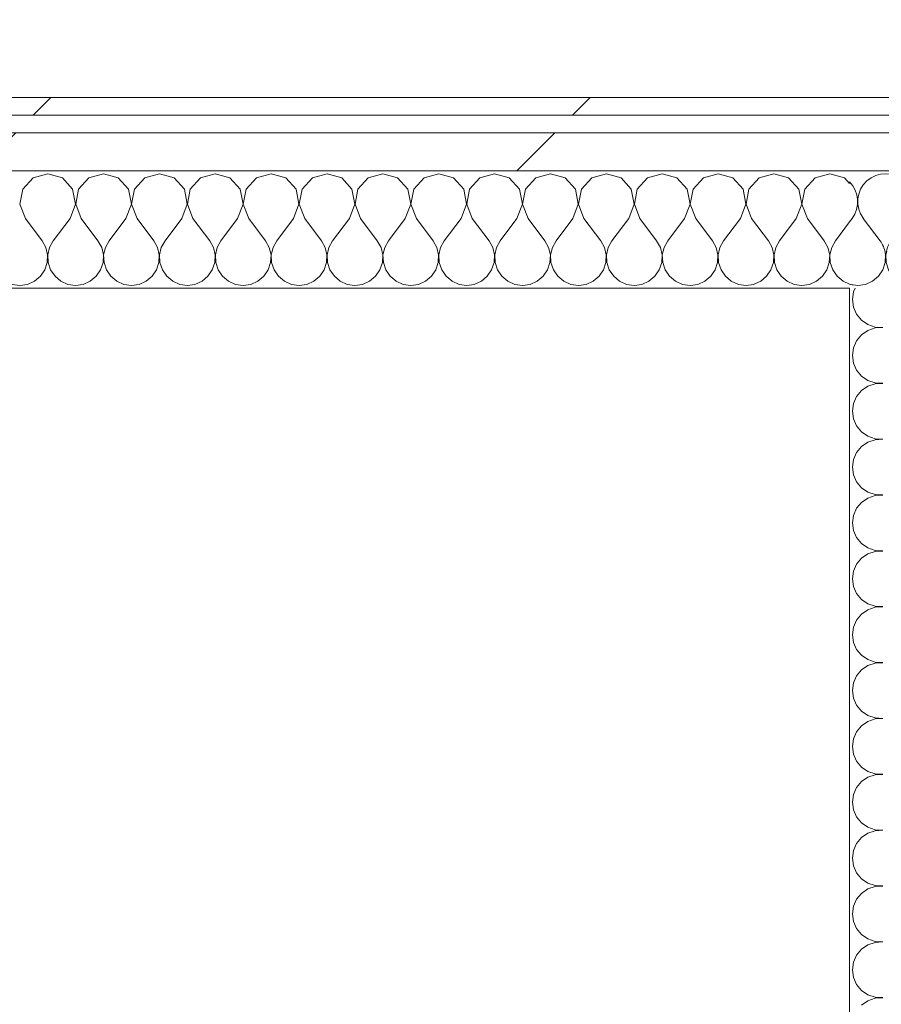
# Model space of a CAD drawing. Header units: millimetres. Extents: x -30280 to 19093, y -17460 to 4378.
# Tile 237 of 256: x 781 to 1075, y -16983 to -16647. Entities that reach past the tile are written whole.
import ezdxf

# ---------------------------------------------------------------- set-up
doc = ezdxf.new("R2010")
doc.units = ezdxf.units.MM
doc.header["$MEASUREMENT"] = 0
doc.linetypes.add('Wipeout_Contour', pattern=[1000, 0, -1000])
doc.layers.add('Nuevo_06_COT_Generals', color=7, linetype='Continuous')
doc.layers.add('Nuevo_08_E_Envans secs', color=7, linetype='Continuous')
doc.layers.add('Nuevo_06_COT_Generals_Pluma_Nº__1', color=7, linetype='Continuous', lineweight=5)
doc.layers.add('Nuevo_08_E_Envans secs_Pluma_Nº__1', color=7, linetype='Continuous', lineweight=5)
for name, color, linetype, lineweight, true_color in [('Nuevo_08_E_Envans secs_Pluma_Nº__102', 7, 'Continuous', 5, 0xcccccc), ('Nuevo_08_E_Envans secs_Pluma_Nº__171', 171, 'Continuous', 13, 0xaaaaff), ('Nuevo_08_E_Envans secs_Pluma_Nº__177', 7, 'Continuous', 15, 0xf7e046)]:
    doc.layers.add(name, color=color, linetype=linetype, lineweight=lineweight, true_color=true_color)
doc.styles.add('Estilo_Generado_1', font='txt')
doc.dimstyles.new('Estilo_Generado__2', dxfattribs={"dimtxt": 100, "dimasz": 38, "dimexe": 0.18, "dimexo": 300, "dimgap": 0, "dimtad": 1, "dimlfac": 0.001, "dimzin": 0, "dimdsep": 46, "dimtxsty": 'Estilo_Generado_1', "dimblk": 'ARROWHEAD_2', "dimblk1": 'ARROWHEAD_2', "dimblk2": 'ARROWHEAD_2', "dimcen": 0.09, "dimclrd": 7, "dimclre": 7, "dimclrt": 7, "dimadec": 0, "dimazin": 0, "dimtfac": 1, "dimtdec": 4, "dimtmove": 0, "dimatfit": 3, "dimfxl": 0, "dimtolj": 1, "dimtzin": 0, "dimarcsym": 0})
pattern_1 = [(45, (0, 0), (-183.8478, 183.8478), [195, -65]), (45, (7e-14, 183.85), (-183.8478, 183.8478), [195, -65])]

# ---------------------------------------------------------------- blocks, each defined once
blk = doc.blocks.new('*X419')
at = {"layer": 'Nuevo_08_E_Envans secs_Pluma_Nº__102', "color": 254, "linetype": 'Continuous', "lineweight": 5, "true_color": 0xcccccc}
for p, q in [((1103.76, -16705.19), (1100.85, -16702.01)), ((1103.89, -16705.9), (1103.76, -16705.19)), ((1087.65, -16715.21), (1093.33, -16722.79)), ((1102.86, -16715.17), (1097.14, -16722.79)), ((1102.86, -16715.17), (1103.89, -16712.47)), ((1094.6, -16725.08), (1093.33, -16722.79)), ((1095.2, -16727.64), (1094.6, -16725.08)), ((1095.87, -16725.08), (1095.28, -16727.64)), ((1097.14, -16722.79), (1095.87, -16725.08)), ((1076.15, -16727.64), (1075.98, -16726.89)), ((1076.02, -16730.27), (1076.15, -16727.64)), ((1076.53, -16726.33), (1076.23, -16727.64)), ((1076.23, -16727.64), (1076.36, -16730.27)), ((1095.07, -16730.27), (1095.2, -16727.64)), ((1095.28, -16727.64), (1095.4, -16730.27)), ((1075.19, -16732.76), (1076.02, -16730.27)), ((1076.36, -16730.27), (1077.2, -16732.76)), ((1094.23, -16732.76), (1095.07, -16730.27)), ((1095.4, -16730.27), (1096.24, -16732.76)), ((1071.67, -16736.6), (1073.7, -16734.92)), ((1073.7, -16734.92), (1075.19, -16732.76)), ((1077.2, -16732.76), (1078.68, -16734.92)), ((1078.68, -16734.92), (1080.71, -16736.6)), ((1090.72, -16736.6), (1092.74, -16734.92)), ((1092.74, -16734.92), (1094.23, -16732.76)), ((1096.24, -16732.76), (1097.73, -16734.92)), ((1097.73, -16734.92), (1099.75, -16736.6)), ((1065.07, -16737.8), (1066.67, -16738.02)), ((1066.67, -16738.02), (1069.27, -16737.66)), ((1069.27, -16737.66), (1071.67, -16736.6)), ((1080.71, -16736.6), (1083.11, -16737.66)), ((1083.11, -16737.66), (1085.71, -16738.02)), ((1085.71, -16738.02), (1088.32, -16737.66)), ((1088.32, -16737.66), (1090.72, -16736.6)), ((1099.75, -16736.6), (1102.16, -16737.66)), ((1102.16, -16737.66), (1103.89, -16737.9))]:
    blk.add_line(p, q, dxfattribs=at)
blk = doc.blocks.new('*X420')
at = {"layer": 'Nuevo_08_E_Envans secs_Pluma_Nº__102', "color": 254, "linetype": 'Continuous', "lineweight": 5, "true_color": 0xcccccc}
for p, q in [((1064.76, -16715.17), (1063.89, -16716.33)), ((1068.57, -16715.17), (1074.29, -16722.79)), ((1083.81, -16715.17), (1078.1, -16722.79)), ((1087.62, -16715.17), (1087.65, -16715.21))]:
    blk.add_line(p, q, dxfattribs=at)
for centre, start, end in [((1076.19, -16709.45), 323.1301, 216.8699), ((1095.24, -16709.45), 52.7802, 216.8699), ((1057.14, -16709.45), 323.1301, 44.8826), ((1066.67, -16728.5), 10.1287, 36.8699), ((1085.71, -16728.5), 143.1301, 167.5971), ((1066.67, -16728.5), 253.0555, 259.8713)]:
    blk.add_arc(centre, 9.52, start, end, dxfattribs=at)
blk = doc.blocks.new('*X421')
at = {"layer": 'Nuevo_08_E_Envans secs_Pluma_Nº__102', "color": 254, "linetype": 'Continuous', "lineweight": 5, "true_color": 0xcccccc}
for p, q in [((785.47, -16701.35), (781.96, -16705.19)), ((790.48, -16699.93), (785.47, -16701.35)), ((795.48, -16701.35), (790.48, -16699.93)), ((798.99, -16705.19), (795.48, -16701.35)), ((804.52, -16701.35), (801.01, -16705.19)), ((809.52, -16699.93), (804.52, -16701.35)), ((814.53, -16701.35), (809.52, -16699.93)), ((818.04, -16705.19), (814.53, -16701.35)), ((823.56, -16701.35), (820.05, -16705.19)), ((828.57, -16699.93), (823.56, -16701.35)), ((833.58, -16701.35), (828.57, -16699.93)), ((837.09, -16705.19), (833.58, -16701.35)), ((842.61, -16701.35), (839.1, -16705.19)), ((847.62, -16699.93), (842.61, -16701.35)), ((852.63, -16701.35), (847.62, -16699.93)), ((856.14, -16705.19), (852.63, -16701.35)), ((861.66, -16701.35), (858.15, -16705.19)), ((866.67, -16699.93), (861.66, -16701.35)), ((871.67, -16701.35), (866.67, -16699.93)), ((875.19, -16705.19), (871.67, -16701.35)), ((880.71, -16701.35), (877.2, -16705.19)), ((885.71, -16699.93), (880.71, -16701.35)), ((890.72, -16701.35), (885.71, -16699.93)), ((894.23, -16705.19), (890.72, -16701.35)), ((899.75, -16701.35), (896.24, -16705.19)), ((904.76, -16699.93), (899.75, -16701.35)), ((909.77, -16701.35), (904.76, -16699.93)), ((913.28, -16705.19), (909.77, -16701.35)), ((918.8, -16701.35), (915.29, -16705.19)), ((923.81, -16699.93), (918.8, -16701.35)), ((928.82, -16701.35), (923.81, -16699.93)), ((932.33, -16705.19), (928.82, -16701.35)), ((937.85, -16701.35), (934.34, -16705.19)), ((942.86, -16699.93), (937.85, -16701.35)), ((947.86, -16701.35), (942.86, -16699.93)), ((951.38, -16705.19), (947.86, -16701.35)), ((956.9, -16701.35), (953.39, -16705.19)), ((961.9, -16699.93), (956.9, -16701.35)), ((966.91, -16701.35), (961.9, -16699.93)), ((970.42, -16705.19), (966.91, -16701.35)), ((975.95, -16701.35), (972.43, -16705.19)), ((980.95, -16699.93), (975.95, -16701.35)), ((985.96, -16701.35), (980.95, -16699.93)), ((989.47, -16705.19), (985.96, -16701.35)), ((994.99, -16701.35), (991.48, -16705.19)), ((1000, -16699.93), (994.99, -16701.35)), ((1005.01, -16701.35), (1000, -16699.93)), ((1008.52, -16705.19), (1005.01, -16701.35)), ((1014.04, -16701.35), (1010.53, -16705.19)), ((1019.05, -16699.93), (1014.04, -16701.35)), ((1024.05, -16701.35), (1019.05, -16699.93)), ((1027.57, -16705.19), (1024.05, -16701.35)), ((1033.09, -16701.35), (1029.58, -16705.19)), ((1038.1, -16699.93), (1033.09, -16701.35)), ((1043.1, -16701.35), (1038.1, -16699.93)), ((1046.61, -16705.19), (1043.1, -16701.35)), ((1052.14, -16701.35), (1048.62, -16705.19)), ((1057.14, -16699.93), (1052.14, -16701.35)), ((1062.15, -16701.35), (1057.14, -16699.93)), ((1063.89, -16703.26), (1062.15, -16701.35)), ((781.96, -16705.19), (780.99, -16710.31)), ((799.96, -16710.31), (798.99, -16705.19)), ((801.01, -16705.19), (800.04, -16710.31)), ((819.01, -16710.31), (818.04, -16705.19)), ((820.05, -16705.19), (819.09, -16710.31)), ((838.06, -16710.31), (837.09, -16705.19)), ((839.1, -16705.19), (838.13, -16710.31)), ((857.1, -16710.31), (856.14, -16705.19)), ((858.15, -16705.19), (857.18, -16710.31)), ((876.15, -16710.31), (875.19, -16705.19)), ((877.2, -16705.19), (876.23, -16710.31)), ((895.2, -16710.31), (894.23, -16705.19)), ((896.24, -16705.19), (895.28, -16710.31)), ((914.25, -16710.31), (913.28, -16705.19)), ((915.29, -16705.19), (914.32, -16710.31)), ((933.29, -16710.31), (932.33, -16705.19)), ((934.34, -16705.19), (933.37, -16710.31)), ((952.34, -16710.31), (951.38, -16705.19)), ((953.39, -16705.19), (952.42, -16710.31)), ((971.39, -16710.31), (970.42, -16705.19)), ((972.43, -16705.19), (971.47, -16710.31)), ((990.44, -16710.31), (989.47, -16705.19)), ((991.48, -16705.19), (990.51, -16710.31)), ((1009.49, -16710.31), (1008.52, -16705.19)), ((1010.53, -16705.19), (1009.56, -16710.31)), ((1028.53, -16710.31), (1027.57, -16705.19)), ((1029.58, -16705.19), (1028.61, -16710.31)), ((1047.58, -16710.31), (1046.61, -16705.19)), ((1048.62, -16705.19), (1047.66, -16710.31)), ((780.99, -16710.31), (782.86, -16715.17)), ((798.1, -16715.17), (799.96, -16710.31)), ((800.04, -16710.31), (801.9, -16715.17)), ((817.14, -16715.17), (819.01, -16710.31)), ((819.09, -16710.31), (820.95, -16715.17)), ((836.19, -16715.17), (838.06, -16710.31)), ((838.13, -16710.31), (840, -16715.17)), ((855.24, -16715.17), (857.1, -16710.31)), ((857.18, -16710.31), (859.05, -16715.17)), ((874.29, -16715.17), (876.15, -16710.31)), ((876.23, -16710.31), (878.1, -16715.17)), ((893.33, -16715.17), (895.2, -16710.31)), ((895.28, -16710.31), (897.14, -16715.17)), ((912.38, -16715.17), (914.25, -16710.31)), ((914.32, -16710.31), (916.19, -16715.17)), ((931.43, -16715.17), (933.29, -16710.31)), ((933.37, -16710.31), (935.24, -16715.17)), ((950.48, -16715.17), (952.34, -16710.31)), ((952.42, -16710.31), (954.29, -16715.17)), ((969.52, -16715.17), (971.39, -16710.31)), ((971.47, -16710.31), (973.33, -16715.17)), ((988.57, -16715.17), (990.44, -16710.31)), ((990.51, -16710.31), (992.38, -16715.17)), ((1007.62, -16715.17), (1009.49, -16710.31)), ((1009.56, -16710.31), (1011.43, -16715.17)), ((1026.67, -16715.17), (1028.53, -16710.31)), ((1028.61, -16710.31), (1030.48, -16715.17)), ((1045.71, -16715.17), (1047.58, -16710.31)), ((1047.66, -16710.31), (1049.52, -16715.17)), ((782.86, -16715.17), (788.57, -16722.79)), ((798.1, -16715.17), (792.38, -16722.79)), ((801.9, -16715.17), (807.62, -16722.79)), ((817.14, -16715.17), (811.43, -16722.79)), ((820.95, -16715.17), (826.67, -16722.79)), ((836.19, -16715.17), (830.48, -16722.79)), ((840, -16715.17), (845.71, -16722.79)), ((855.24, -16715.17), (849.52, -16722.79)), ((859.05, -16715.17), (864.76, -16722.79)), ((874.29, -16715.17), (868.57, -16722.79)), ((878.1, -16715.17), (883.81, -16722.79)), ((893.33, -16715.17), (887.62, -16722.79)), ((897.14, -16715.17), (902.86, -16722.79)), ((912.38, -16715.17), (906.67, -16722.79)), ((916.19, -16715.17), (921.9, -16722.79)), ((931.43, -16715.17), (925.71, -16722.79)), ((935.24, -16715.17), (940.95, -16722.79)), ((950.48, -16715.17), (944.76, -16722.79)), ((954.29, -16715.17), (960, -16722.79)), ((969.52, -16715.17), (963.81, -16722.79)), ((973.33, -16715.17), (979.05, -16722.79)), ((988.57, -16715.17), (982.86, -16722.79)), ((992.38, -16715.17), (998.1, -16722.79)), ((1007.62, -16715.17), (1001.9, -16722.79)), ((1011.43, -16715.17), (1017.14, -16722.79)), ((1026.67, -16715.17), (1020.95, -16722.79)), ((1030.48, -16715.17), (1036.19, -16722.79)), ((1045.71, -16715.17), (1040, -16722.79)), ((1049.52, -16715.17), (1055.24, -16722.79)), ((1063.89, -16716.33), (1059.05, -16722.79)), ((789.84, -16725.08), (788.57, -16722.79)), ((790.44, -16727.64), (789.84, -16725.08)), ((791.11, -16725.08), (790.51, -16727.64)), ((792.38, -16722.79), (791.11, -16725.08)), ((808.89, -16725.08), (807.62, -16722.79)), ((809.49, -16727.64), (808.89, -16725.08)), ((810.16, -16725.08), (809.56, -16727.64)), ((811.43, -16722.79), (810.16, -16725.08)), ((827.94, -16725.08), (826.67, -16722.79)), ((828.53, -16727.64), (827.94, -16725.08)), ((829.2, -16725.08), (828.61, -16727.64)), ((830.48, -16722.79), (829.2, -16725.08)), ((846.99, -16725.08), (845.71, -16722.79)), ((847.58, -16727.64), (846.99, -16725.08)), ((848.25, -16725.08), (847.66, -16727.64)), ((849.52, -16722.79), (848.25, -16725.08)), ((866.03, -16725.08), (864.76, -16722.79)), ((866.63, -16727.64), (866.03, -16725.08)), ((867.3, -16725.08), (866.71, -16727.64)), ((868.57, -16722.79), (867.3, -16725.08)), ((885.08, -16725.08), (883.81, -16722.79)), ((885.68, -16727.64), (885.08, -16725.08)), ((886.35, -16725.08), (885.75, -16727.64)), ((887.62, -16722.79), (886.35, -16725.08)), ((904.13, -16725.08), (902.86, -16722.79)), ((904.72, -16727.64), (904.13, -16725.08)), ((905.4, -16725.08), (904.8, -16727.64)), ((906.67, -16722.79), (905.4, -16725.08)), ((923.18, -16725.08), (921.9, -16722.79)), ((923.77, -16727.64), (923.18, -16725.08)), ((924.44, -16725.08), (923.85, -16727.64)), ((925.71, -16722.79), (924.44, -16725.08)), ((942.22, -16725.08), (940.95, -16722.79)), ((942.82, -16727.64), (942.22, -16725.08)), ((943.49, -16725.08), (942.9, -16727.64)), ((944.76, -16722.79), (943.49, -16725.08)), ((961.27, -16725.08), (960, -16722.79)), ((961.87, -16727.64), (961.27, -16725.08)), ((962.54, -16725.08), (961.94, -16727.64)), ((963.81, -16722.79), (962.54, -16725.08)), ((980.32, -16725.08), (979.05, -16722.79)), ((980.91, -16727.64), (980.32, -16725.08)), ((981.59, -16725.08), (980.99, -16727.64)), ((982.86, -16722.79), (981.59, -16725.08)), ((999.37, -16725.08), (998.1, -16722.79)), ((999.96, -16727.64), (999.37, -16725.08)), ((1000.63, -16725.08), (1000.04, -16727.64)), ((1001.9, -16722.79), (1000.63, -16725.08)), ((1018.41, -16725.08), (1017.14, -16722.79)), ((1019.01, -16727.64), (1018.41, -16725.08)), ((1019.68, -16725.08), (1019.09, -16727.64)), ((1020.95, -16722.79), (1019.68, -16725.08)), ((1037.46, -16725.08), (1036.19, -16722.79)), ((1038.06, -16727.64), (1037.46, -16725.08)), ((1038.73, -16725.08), (1038.13, -16727.64)), ((1040, -16722.79), (1038.73, -16725.08)), ((1056.51, -16725.08), (1055.24, -16722.79)), ((1057.1, -16727.64), (1056.51, -16725.08)), ((1057.78, -16725.08), (1057.18, -16727.64)), ((1059.05, -16722.79), (1057.78, -16725.08)), ((790.31, -16730.27), (790.44, -16727.64)), ((790.51, -16727.64), (790.64, -16730.27)), ((809.36, -16730.27), (809.49, -16727.64)), ((809.56, -16727.64), (809.69, -16730.27)), ((828.41, -16730.27), (828.53, -16727.64)), ((828.61, -16727.64), (828.74, -16730.27)), ((847.45, -16730.27), (847.58, -16727.64)), ((847.66, -16727.64), (847.78, -16730.27)), ((866.5, -16730.27), (866.63, -16727.64)), ((866.71, -16727.64), (866.83, -16730.27)), ((885.55, -16730.27), (885.68, -16727.64)), ((885.75, -16727.64), (885.88, -16730.27)), ((904.6, -16730.27), (904.72, -16727.64)), ((904.8, -16727.64), (904.93, -16730.27)), ((923.64, -16730.27), (923.77, -16727.64)), ((923.85, -16727.64), (923.98, -16730.27)), ((942.69, -16730.27), (942.82, -16727.64)), ((942.9, -16727.64), (943.02, -16730.27)), ((961.74, -16730.27), (961.87, -16727.64)), ((961.94, -16727.64), (962.07, -16730.27)), ((980.79, -16730.27), (980.91, -16727.64)), ((980.99, -16727.64), (981.12, -16730.27)), ((999.83, -16730.27), (999.96, -16727.64)), ((1000.04, -16727.64), (1000.17, -16730.27)), ((1018.88, -16730.27), (1019.01, -16727.64)), ((1019.09, -16727.64), (1019.21, -16730.27)), ((1037.93, -16730.27), (1038.06, -16727.64)), ((1038.13, -16727.64), (1038.26, -16730.27)), ((1056.98, -16730.27), (1057.1, -16727.64)), ((1057.18, -16727.64), (1057.31, -16730.27)), ((789.47, -16732.76), (790.31, -16730.27)), ((790.64, -16730.27), (791.48, -16732.76)), ((808.52, -16732.76), (809.36, -16730.27)), ((809.69, -16730.27), (810.53, -16732.76)), ((827.57, -16732.76), (828.41, -16730.27)), ((828.74, -16730.27), (829.58, -16732.76)), ((846.61, -16732.76), (847.45, -16730.27)), ((847.78, -16730.27), (848.62, -16732.76)), ((865.66, -16732.76), (866.5, -16730.27)), ((866.83, -16730.27), (867.67, -16732.76)), ((884.71, -16732.76), (885.55, -16730.27)), ((885.88, -16730.27), (886.72, -16732.76)), ((903.76, -16732.76), (904.6, -16730.27)), ((904.93, -16730.27), (905.77, -16732.76)), ((922.8, -16732.76), (923.64, -16730.27)), ((923.98, -16730.27), (924.81, -16732.76)), ((941.85, -16732.76), (942.69, -16730.27)), ((943.02, -16730.27), (943.86, -16732.76)), ((960.9, -16732.76), (961.74, -16730.27)), ((962.07, -16730.27), (962.91, -16732.76)), ((979.95, -16732.76), (980.79, -16730.27)), ((981.12, -16730.27), (981.96, -16732.76)), ((998.99, -16732.76), (999.83, -16730.27)), ((1000.17, -16730.27), (1001.01, -16732.76)), ((1018.04, -16732.76), (1018.88, -16730.27)), ((1019.21, -16730.27), (1020.05, -16732.76)), ((1037.09, -16732.76), (1037.93, -16730.27)), ((1038.26, -16730.27), (1039.1, -16732.76)), ((1056.14, -16732.76), (1056.98, -16730.27)), ((1057.31, -16730.27), (1058.15, -16732.76)), ((785.96, -16736.6), (787.98, -16734.92)), ((787.98, -16734.92), (789.47, -16732.76)), ((791.48, -16732.76), (792.97, -16734.92)), ((792.97, -16734.92), (794.99, -16736.6)), ((805.01, -16736.6), (807.03, -16734.92)), ((807.03, -16734.92), (808.52, -16732.76)), ((810.53, -16732.76), (812.02, -16734.92)), ((812.02, -16734.92), (814.04, -16736.6)), ((824.05, -16736.6), (826.08, -16734.92)), ((826.08, -16734.92), (827.57, -16732.76)), ((829.58, -16732.76), (831.06, -16734.92)), ((831.06, -16734.92), (833.09, -16736.6)), ((843.1, -16736.6), (845.13, -16734.92)), ((845.13, -16734.92), (846.61, -16732.76)), ((848.62, -16732.76), (850.11, -16734.92)), ((850.11, -16734.92), (852.14, -16736.6)), ((862.15, -16736.6), (864.17, -16734.92)), ((864.17, -16734.92), (865.66, -16732.76)), ((867.67, -16732.76), (869.16, -16734.92)), ((869.16, -16734.92), (871.18, -16736.6)), ((881.2, -16736.6), (883.22, -16734.92)), ((883.22, -16734.92), (884.71, -16732.76)), ((886.72, -16732.76), (888.21, -16734.92)), ((888.21, -16734.92), (890.23, -16736.6)), ((900.25, -16736.6), (902.27, -16734.92)), ((902.27, -16734.92), (903.76, -16732.76)), ((905.77, -16732.76), (907.26, -16734.92)), ((907.26, -16734.92), (909.28, -16736.6)), ((919.29, -16736.6), (921.32, -16734.92)), ((921.32, -16734.92), (922.8, -16732.76)), ((924.81, -16732.76), (926.3, -16734.92)), ((926.3, -16734.92), (928.33, -16736.6)), ((938.34, -16736.6), (940.36, -16734.92)), ((940.36, -16734.92), (941.85, -16732.76)), ((943.86, -16732.76), (945.35, -16734.92)), ((945.35, -16734.92), (947.37, -16736.6)), ((957.39, -16736.6), (959.41, -16734.92)), ((959.41, -16734.92), (960.9, -16732.76)), ((962.91, -16732.76), (964.4, -16734.92)), ((964.4, -16734.92), (966.42, -16736.6)), ((976.44, -16736.6), (978.46, -16734.92)), ((978.46, -16734.92), (979.95, -16732.76)), ((981.96, -16732.76), (983.45, -16734.92)), ((983.45, -16734.92), (985.47, -16736.6)), ((995.48, -16736.6), (997.51, -16734.92)), ((997.51, -16734.92), (998.99, -16732.76)), ((1001.01, -16732.76), (1002.49, -16734.92)), ((1002.49, -16734.92), (1004.52, -16736.6)), ((1014.53, -16736.6), (1016.55, -16734.92)), ((1016.55, -16734.92), (1018.04, -16732.76)), ((1020.05, -16732.76), (1021.54, -16734.92)), ((1021.54, -16734.92), (1023.56, -16736.6)), ((1033.58, -16736.6), (1035.6, -16734.92)), ((1035.6, -16734.92), (1037.09, -16732.76)), ((1039.1, -16732.76), (1040.59, -16734.92)), ((1040.59, -16734.92), (1042.61, -16736.6)), ((1052.63, -16736.6), (1054.65, -16734.92)), ((1054.65, -16734.92), (1056.14, -16732.76)), ((1058.15, -16732.76), (1059.64, -16734.92)), ((1059.64, -16734.92), (1061.66, -16736.6)), ((778.35, -16737.66), (780.95, -16738.02)), ((780.95, -16738.02), (783.55, -16737.66)), ((783.55, -16737.66), (785.96, -16736.6)), ((794.99, -16736.6), (797.4, -16737.66)), ((797.4, -16737.66), (800, -16738.02)), ((800, -16738.02), (802.6, -16737.66)), ((802.6, -16737.66), (805.01, -16736.6)), ((814.04, -16736.6), (816.45, -16737.66)), ((816.45, -16737.66), (819.05, -16738.02)), ((819.05, -16738.02), (821.65, -16737.66)), ((821.65, -16737.66), (824.05, -16736.6)), ((833.09, -16736.6), (835.49, -16737.66)), ((835.49, -16737.66), (838.1, -16738.02)), ((838.1, -16738.02), (840.7, -16737.66)), ((840.7, -16737.66), (843.1, -16736.6)), ((852.14, -16736.6), (854.54, -16737.66)), ((854.54, -16737.66), (857.14, -16738.02)), ((857.14, -16738.02), (859.75, -16737.66)), ((859.75, -16737.66), (862.15, -16736.6)), ((871.18, -16736.6), (873.59, -16737.66)), ((873.59, -16737.66), (876.19, -16738.02)), ((876.19, -16738.02), (878.79, -16737.66)), ((878.79, -16737.66), (881.2, -16736.6)), ((890.23, -16736.6), (892.64, -16737.66)), ((892.64, -16737.66), (895.24, -16738.02)), ((895.24, -16738.02), (897.84, -16737.66)), ((897.84, -16737.66), (900.25, -16736.6)), ((909.28, -16736.6), (911.68, -16737.66)), ((911.68, -16737.66), (914.29, -16738.02)), ((914.29, -16738.02), (916.89, -16737.66)), ((916.89, -16737.66), (919.29, -16736.6)), ((928.33, -16736.6), (930.73, -16737.66)), ((930.73, -16737.66), (933.33, -16738.02)), ((933.33, -16738.02), (935.94, -16737.66)), ((935.94, -16737.66), (938.34, -16736.6)), ((947.37, -16736.6), (949.78, -16737.66)), ((949.78, -16737.66), (952.38, -16738.02)), ((952.38, -16738.02), (954.98, -16737.66)), ((954.98, -16737.66), (957.39, -16736.6)), ((966.42, -16736.6), (968.83, -16737.66)), ((968.83, -16737.66), (971.43, -16738.02)), ((971.43, -16738.02), (974.03, -16737.66)), ((974.03, -16737.66), (976.44, -16736.6)), ((985.47, -16736.6), (987.87, -16737.66)), ((987.87, -16737.66), (990.48, -16738.02)), ((990.48, -16738.02), (993.08, -16737.66)), ((993.08, -16737.66), (995.48, -16736.6)), ((1004.52, -16736.6), (1006.92, -16737.66)), ((1006.92, -16737.66), (1009.52, -16738.02)), ((1009.52, -16738.02), (1012.13, -16737.66)), ((1012.13, -16737.66), (1014.53, -16736.6)), ((1023.56, -16736.6), (1025.97, -16737.66)), ((1025.97, -16737.66), (1028.57, -16738.02)), ((1028.57, -16738.02), (1031.17, -16737.66)), ((1031.17, -16737.66), (1033.58, -16736.6)), ((1042.61, -16736.6), (1045.02, -16737.66)), ((1045.02, -16737.66), (1047.62, -16738.02)), ((1047.62, -16738.02), (1050.22, -16737.66)), ((1050.22, -16737.66), (1052.63, -16736.6)), ((1061.66, -16736.6), (1063.89, -16737.58))]:
    blk.add_line(p, q, dxfattribs=at)
blk = doc.blocks.new('Muro_114_1', base_point=(1063.89, -16738.98))
at = {"layer": 'Nuevo_08_E_Envans secs_Pluma_Nº__1', "color": 7, "linetype": 'Continuous', "lineweight": 5, "flags": 128}
blk.add_lwpolyline([(428.89, -16738.98), (1063.89, -16738.98)], dxfattribs=at)
at = {"layer": 'Nuevo_08_E_Envans secs', "color": 7, "lineweight": 20}
blk.add_blockref('*X419', (0, 0), dxfattribs=at)
at = {"color": 254, "linetype": 'Wipeout_Contour', "lineweight": 0, "ltscale": 66791.628563}
blk.add_wipeout([(369.89, -16679.98), (1122.89, -16679.98), (1122.89, -16673.98), (369.89, -16673.98)], dxfattribs=at).dxf.layer = 'Nuevo_08_E_Envans secs'
at = {"color": 254, "linetype": 'Wipeout_Contour', "lineweight": 0, "ltscale": 66851.885368}
blk.add_wipeout([(388.89, -16698.98), (1103.89, -16698.98), (1103.89, -16685.98), (388.89, -16685.98)], dxfattribs=at).dxf.layer = 'Nuevo_08_E_Envans secs'
at = {"layer": 'Nuevo_08_E_Envans secs_Pluma_Nº__171', "linetype": 'Continuous', "lineweight": 13, "true_color": 0xaaaaff}
h = blk.add_hatch(dxfattribs=at)
h.set_pattern_fill('Panellat_HPL_0001', color=161, style=0, pattern_type=2)
h.set_pattern_definition(pattern_1)
h.paths.add_polyline_path([(369.89, -16679.98), (1122.89, -16679.98), (1122.89, -16673.98), (369.89, -16673.98)])
at = {"layer": 'Nuevo_08_E_Envans secs_Pluma_Nº__177', "linetype": 'Continuous', "lineweight": 15, "true_color": 0xf7e046}
h = blk.add_hatch(dxfattribs=at)
h.set_pattern_fill('Panellat_HPL_0001', color=53, style=0, pattern_type=2)
h.set_pattern_definition(pattern_1)
h.paths.add_polyline_path([(388.89, -16698.98), (1103.89, -16698.98), (1103.89, -16685.98), (388.89, -16685.98)])
at = {"layer": 'Nuevo_08_E_Envans secs_Pluma_Nº__1', "color": 7, "linetype": 'Continuous', "lineweight": 5}
for p, q in [((1116.89, -16679.98), (375.89, -16679.98)), ((1103.89, -16685.98), (388.89, -16685.98)), ((1063.89, -16698.98), (428.89, -16698.98)), ((1103.89, -16698.98), (1063.89, -16698.98))]:
    blk.add_line(p, q, dxfattribs=at)
at = {"layer": 'Nuevo_08_E_Envans secs_Pluma_Nº__1', "color": 7, "linetype": 'Continuous', "lineweight": 5, "flags": 128}
blk.add_lwpolyline([(1128.89, -16673.98), (369.89, -16673.98)], dxfattribs=at)
at = {"layer": 'Nuevo_08_E_Envans secs', "color": 7, "lineweight": 20}
for name in ['*X421', '*X420']:
    blk.add_blockref(name, (0, 0), dxfattribs=at)
blk = doc.blocks.new('*X531')
at = {"layer": 'Nuevo_08_E_Envans secs_Pluma_Nº__102', "color": 254, "linetype": 'Continuous', "lineweight": 5, "true_color": 0xcccccc}
for p, q in [((1065.21, -16740.25), (1064.84, -16742.86)), ((1065.77, -16738.98), (1065.21, -16740.25)), ((1064.84, -16742.86), (1065.21, -16745.46)), ((1065.21, -16745.46), (1066.27, -16747.86)), ((1066.27, -16747.86), (1067.94, -16749.89)), ((1067.94, -16749.89), (1070.11, -16751.38)), ((1070.11, -16751.38), (1072.6, -16752.22)), ((1072.6, -16752.22), (1075.22, -16752.34)), ((1067.94, -16754.87), (1066.27, -16756.9)), ((1070.11, -16753.39), (1067.94, -16754.87)), ((1072.6, -16752.55), (1070.11, -16753.39)), ((1075.22, -16752.42), (1072.6, -16752.55)), ((1066.27, -16756.9), (1065.21, -16759.3)), ((1065.21, -16759.3), (1064.84, -16761.9)), ((1064.84, -16761.9), (1065.21, -16764.51)), ((1065.21, -16764.51), (1066.27, -16766.91)), ((1066.27, -16766.91), (1067.94, -16768.94)), ((1067.94, -16768.94), (1070.11, -16770.42)), ((1070.11, -16772.43), (1067.94, -16773.92)), ((1070.11, -16770.42), (1072.6, -16771.26)), ((1072.6, -16771.59), (1070.11, -16772.43)), ((1072.6, -16771.26), (1075.22, -16771.39)), ((1075.22, -16771.47), (1072.6, -16771.59)), ((1067.94, -16773.92), (1066.27, -16775.95)), ((1065.21, -16778.35), (1064.84, -16780.95)), ((1066.27, -16775.95), (1065.21, -16778.35)), ((1064.84, -16780.95), (1065.21, -16783.55)), ((1065.21, -16783.55), (1066.27, -16785.96)), ((1066.27, -16785.96), (1067.94, -16787.98)), ((1067.94, -16787.98), (1070.11, -16789.47)), ((1070.11, -16791.48), (1067.94, -16792.97)), ((1070.11, -16789.47), (1072.6, -16790.31)), ((1072.6, -16790.64), (1070.11, -16791.48)), ((1072.6, -16790.31), (1075.22, -16790.44)), ((1075.22, -16790.51), (1072.6, -16790.64)), ((1066.27, -16794.99), (1065.21, -16797.4)), ((1067.94, -16792.97), (1066.27, -16794.99)), ((1065.21, -16797.4), (1064.84, -16800)), ((1064.84, -16800), (1065.21, -16802.6)), ((1065.21, -16802.6), (1066.27, -16805.01)), ((1066.27, -16805.01), (1067.94, -16807.03)), ((1067.94, -16807.03), (1070.11, -16808.52)), ((1070.11, -16808.52), (1072.6, -16809.36)), ((1072.6, -16809.36), (1075.22, -16809.49)), ((1067.94, -16812.02), (1066.27, -16814.04)), ((1070.11, -16810.53), (1067.94, -16812.02)), ((1072.6, -16809.69), (1070.11, -16810.53)), ((1075.22, -16809.56), (1072.6, -16809.69)), ((1066.27, -16814.04), (1065.21, -16816.45)), ((1065.21, -16816.45), (1064.84, -16819.05)), ((1064.84, -16819.05), (1065.21, -16821.65)), ((1065.21, -16821.65), (1066.27, -16824.05)), ((1066.27, -16824.05), (1067.94, -16826.08)), ((1067.94, -16826.08), (1070.11, -16827.57)), ((1070.11, -16827.57), (1072.6, -16828.41)), ((1072.6, -16828.74), (1070.11, -16829.58)), ((1072.6, -16828.41), (1075.22, -16828.53)), ((1075.22, -16828.61), (1072.6, -16828.74)), ((1067.94, -16831.06), (1066.27, -16833.09)), ((1070.11, -16829.58), (1067.94, -16831.06)), ((1065.21, -16835.49), (1064.84, -16838.1)), ((1066.27, -16833.09), (1065.21, -16835.49)), ((1064.84, -16838.1), (1065.21, -16840.7)), ((1065.21, -16840.7), (1066.27, -16843.1)), ((1066.27, -16843.1), (1067.94, -16845.13)), ((1067.94, -16845.13), (1070.11, -16846.61)), ((1070.11, -16848.62), (1067.94, -16850.11)), ((1070.11, -16846.61), (1072.6, -16847.45)), ((1072.6, -16847.78), (1070.11, -16848.62)), ((1072.6, -16847.45), (1075.22, -16847.58)), ((1075.22, -16847.66), (1072.6, -16847.78)), ((1066.27, -16852.14), (1065.21, -16854.54)), ((1067.94, -16850.11), (1066.27, -16852.14)), ((1065.21, -16854.54), (1064.84, -16857.14)), ((1064.84, -16857.14), (1065.21, -16859.75)), ((1065.21, -16859.75), (1066.27, -16862.15)), ((1066.27, -16862.15), (1067.94, -16864.17)), ((1067.94, -16864.17), (1070.11, -16865.66)), ((1070.11, -16865.66), (1072.6, -16866.5)), ((1072.6, -16866.5), (1075.22, -16866.63)), ((1067.94, -16869.16), (1066.27, -16871.18)), ((1070.11, -16867.67), (1067.94, -16869.16)), ((1072.6, -16866.83), (1070.11, -16867.67)), ((1075.22, -16866.71), (1072.6, -16866.83)), ((1066.27, -16871.18), (1065.21, -16873.59)), ((1065.21, -16873.59), (1064.84, -16876.19)), ((1064.84, -16876.19), (1065.21, -16878.79)), ((1065.21, -16878.79), (1066.27, -16881.2)), ((1066.27, -16881.2), (1067.94, -16883.22)), ((1067.94, -16883.22), (1070.11, -16884.71)), ((1070.11, -16884.71), (1072.6, -16885.55)), ((1072.6, -16885.88), (1070.11, -16886.72)), ((1072.6, -16885.55), (1075.22, -16885.68)), ((1075.22, -16885.75), (1072.6, -16885.88)), ((1067.94, -16888.21), (1066.27, -16890.23)), ((1070.11, -16886.72), (1067.94, -16888.21)), ((1065.21, -16892.64), (1064.84, -16895.24)), ((1066.27, -16890.23), (1065.21, -16892.64)), ((1064.84, -16895.24), (1065.21, -16897.84)), ((1065.21, -16897.84), (1066.27, -16900.25)), ((1066.27, -16900.25), (1067.94, -16902.27)), ((1067.94, -16902.27), (1070.11, -16903.76)), ((1070.11, -16905.77), (1067.94, -16907.26)), ((1070.11, -16903.76), (1072.6, -16904.6)), ((1072.6, -16904.93), (1070.11, -16905.77)), ((1072.6, -16904.6), (1075.22, -16904.72)), ((1075.22, -16904.8), (1072.6, -16904.93)), ((1066.27, -16909.28), (1065.21, -16911.68)), ((1067.94, -16907.26), (1066.27, -16909.28)), ((1065.21, -16911.68), (1064.84, -16914.29)), ((1064.84, -16914.29), (1065.21, -16916.89)), ((1065.21, -16916.89), (1066.27, -16919.29)), ((1066.27, -16919.29), (1067.94, -16921.32)), ((1067.94, -16921.32), (1070.11, -16922.8)), ((1070.11, -16922.8), (1072.6, -16923.64)), ((1067.94, -16926.3), (1066.27, -16928.33)), ((1070.11, -16924.81), (1067.94, -16926.3)), ((1072.6, -16923.98), (1070.11, -16924.81)), ((1072.6, -16923.64), (1075.22, -16923.77)), ((1075.22, -16923.85), (1072.6, -16923.98)), ((1066.27, -16928.33), (1065.21, -16930.73)), ((1065.21, -16930.73), (1064.84, -16933.33)), ((1064.84, -16933.33), (1065.21, -16935.94)), ((1065.21, -16935.94), (1066.27, -16938.34)), ((1066.27, -16938.34), (1067.94, -16940.36)), ((1067.94, -16940.36), (1070.11, -16941.85)), ((1070.11, -16941.85), (1072.6, -16942.69)), ((1072.6, -16943.02), (1070.11, -16943.86)), ((1072.6, -16942.69), (1075.22, -16942.82)), ((1075.22, -16942.9), (1072.6, -16943.02)), ((1067.94, -16945.35), (1066.27, -16947.37)), ((1070.11, -16943.86), (1067.94, -16945.35)), ((1065.21, -16949.78), (1064.84, -16952.38)), ((1066.27, -16947.37), (1065.21, -16949.78)), ((1064.84, -16952.38), (1065.21, -16954.98)), ((1065.21, -16954.98), (1066.27, -16957.39)), ((1066.27, -16957.39), (1067.94, -16959.41)), ((1067.94, -16959.41), (1070.11, -16960.9)), ((1070.11, -16962.91), (1067.94, -16964.4)), ((1070.11, -16960.9), (1072.6, -16961.74)), ((1072.6, -16962.07), (1070.11, -16962.91)), ((1072.6, -16961.74), (1075.22, -16961.87)), ((1075.22, -16961.94), (1072.6, -16962.07)), ((1066.27, -16966.42), (1065.21, -16968.83)), ((1067.94, -16964.4), (1066.27, -16966.42)), ((1065.21, -16968.83), (1064.84, -16971.43)), ((1064.84, -16971.43), (1065.21, -16974.03)), ((1065.21, -16974.03), (1066.27, -16976.44)), ((1066.27, -16976.44), (1067.94, -16978.46)), ((1067.94, -16978.46), (1070.11, -16979.95)), ((1070.11, -16979.95), (1072.6, -16980.79)), ((1070.11, -16981.96), (1067.94, -16983.45)), ((1072.6, -16981.12), (1070.11, -16981.96)), ((1072.6, -16980.79), (1075.22, -16980.91)), ((1075.22, -16980.99), (1072.6, -16981.12))]:
    blk.add_line(p, q, dxfattribs=at)
blk = doc.blocks.new('Muro_138_1', base_point=(1063.89, -17264.98))
at = {"layer": 'Nuevo_08_E_Envans secs_Pluma_Nº__1', "color": 7, "linetype": 'Continuous', "lineweight": 5, "flags": 128}
blk.add_lwpolyline([(1063.89, -16738.98), (1063.89, -17118.98)], dxfattribs=at)
at = {"layer": 'Nuevo_08_E_Envans secs', "color": 7, "lineweight": 20}
blk.add_blockref('*X531', (0, 0), dxfattribs=at)
blk = doc.blocks.new('*D676')
at = {"layer": 'Nuevo_06_COT_Generals_Pluma_Nº__1', "color": 7, "linetype": 'Continuous', "lineweight": 5}
for p, q in [((1129.12, -16367.9), (1129.06, -16442.9)), ((1114.64, -16430.39), (1143.54, -16380.42)), ((2607.71, -16431.5), (2636.62, -16381.52)), ((1129.09, -16405.4), (364.14, -16404.84)), ((2622.17, -16406.51), (1129.09, -16405.4))]:
    blk.add_line(p, q, dxfattribs=at)
at = {"layer": 'Nuevo_06_COT_Generals_Pluma_Nº__1', "color": 7, "lineweight": 5, "insert": (1738.26, -16385.85), "char_height": 100, "attachment_point": 7, "rotation": 359.9577, "style": 'Estilo_Generado_1'}
blk.add_mtext('\\A1;{\\pql;\\fGotham Book|b0|i0|c0|p0;\\W1.000000;1,49}', dxfattribs=at)
blk = doc.blocks.new('ARROWHEAD_2')
at = {"color": 0, "linetype": 'Continuous', "lineweight": 0}
for p, q in [((-0.3781, -0.655), (0.3781, 0.655)), ((0, 0), (-1, 0))]:
    blk.add_line(p, q, dxfattribs=at)
blk = doc.blocks.new('*D677')
at = {"layer": 'Nuevo_06_COT_Generals_Pluma_Nº__1', "color": 7, "linetype": 'Continuous', "lineweight": 5}
for p, q in [((364.17, -16367.34), (364.11, -16442.34)), ((349.69, -16429.83), (378.59, -16379.85)), ((1114.64, -16430.39), (1143.54, -16380.42)), ((364.14, -16404.84), (-1554.91, -16403.42)), ((1129.09, -16405.4), (364.14, -16404.84))]:
    blk.add_line(p, q, dxfattribs=at)
at = {"layer": 'Nuevo_06_COT_Generals_Pluma_Nº__1', "color": 7, "lineweight": 5, "insert": (609.24, -16385.02), "char_height": 100, "attachment_point": 7, "rotation": 359.9577, "style": 'Estilo_Generado_1'}
blk.add_mtext('\\A1;{\\pql;\\fGotham Book|b0|i0|c0|p0;\\W1.000000;0,76}', dxfattribs=at)

msp = doc.modelspace()

# ---------------------------------------------------------------- block references
at = {"layer": 'Nuevo_08_E_Envans secs', "color": 7, "lineweight": 20}
msp.add_blockref('Muro_114_1', (1063.891, -16738.976), dxfattribs=at)

# ---------------------------------------------------------------- next in the draw order: block references
msp.add_blockref('Muro_138_1', (1063.891, -17264.976), dxfattribs=at)

# ---------------------------------------------------------------- next in the draw order: dimensions: what is measured, and where the dimension line sits
at = {"layer": 'Nuevo_06_COT_Generals', "color": 7, "linetype": 'Continuous', "lineweight": 5}
dim = msp.add_linear_dim(base=(1129.089, -16405.405), p1=(2622.913, -15396.261), p2=(1128.891, -16673.976), angle=179.95766, dimstyle='Estilo_Generado__2', dxfattribs=at)
dim.commit()
dim.dimension.update_dxf_attribs({"geometry": '*D676', "text_midpoint": (1867.752, -16335.95), "dimtype": 160, "text_rotation": 359.95766})

# ---------------------------------------------------------------- next in the draw order: dimensions: what is measured, and where the dimension line sits
dim = msp.add_linear_dim(base=(364.138, -16404.839), p1=(1128.891, -16673.976), p2=(363.891, -16738.976), angle=179.95766, dimstyle='Estilo_Generado__2', dxfattribs=at)
dim.commit()
dim.dimension.update_dxf_attribs({"geometry": '*D677', "text_midpoint": (738.738, -16335.116), "dimtype": 160, "text_rotation": 359.95766})

doc.saveas('drawing.dxf')
